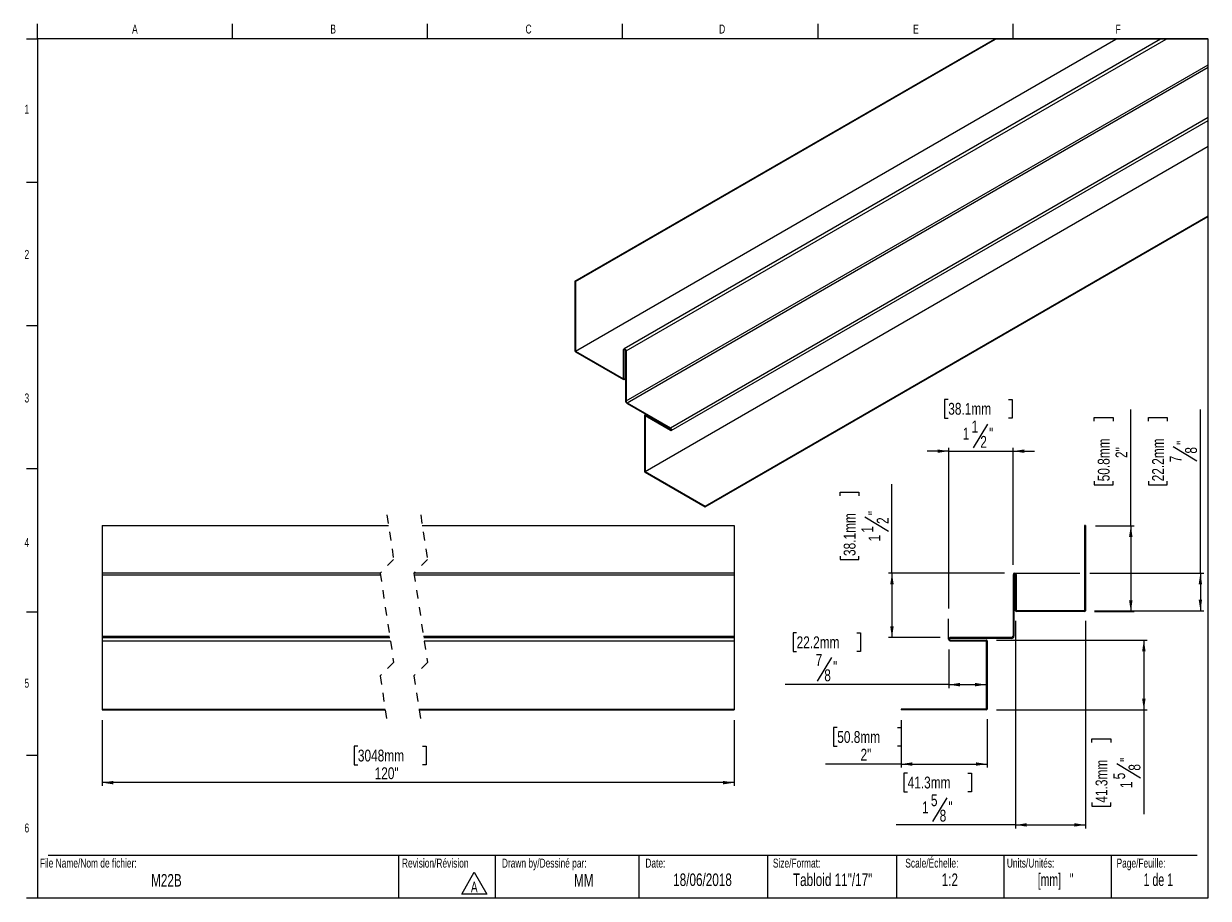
# Model space of a CAD drawing. Header units: inches. Extents: x 0.5 to 27.5, y 0.4 to 17.5.
# Tile 1 of 2: x 0.5 to 14.3, y 0.5 to 10.7. Entities that reach past the tile are written whole.
import ezdxf

# ---------------------------------------------------------------- set-up
doc = ezdxf.new("R2010")
doc.units = ezdxf.units.IN
doc.header["$MEASUREMENT"] = 0
doc.linetypes.add('HIDDEN', pattern=[0.075, 0.05, -0.025])
doc.layers.add('FORMAT', color=7, linetype='Continuous')
doc.styles.add('SLDTEXTSTYLE0', font='TXT', dxfattribs={"width": 0.7})
doc.styles.add('SLDTEXTSTYLE1', font='TXT', dxfattribs={"width": 0.633333})
doc.styles.add('SLDTEXTSTYLE2', font='TXT', dxfattribs={"width": 0.625})
doc.styles.add('SLDTEXTSTYLE3', font='TXT', dxfattribs={"width": 0.75})
doc.dimstyles.new('SLDDIMSTYLE0', dxfattribs={"dimtxt": 0.137795, "dimasz": 0.13, "dimexe": 0, "dimexo": 0.0625, "dimgap": 0.034449, "dimtad": 1, "dimdec": 6, "dimlfac": 2, "dimrnd": 1e-09, "dimzin": 12, "dimdsep": 46, "dimlunit": 5, "dimtxsty": 'SLDTEXTSTYLE3', "dimsah": 1, "dimcen": 0.09, "dimadec": 0, "dimazin": 3, "dimtfac": 1, "dimtofl": 0, "dimtmove": 0, "dimatfit": 3, "dimfxl": 1, "dimfrac": 2, "dimtolj": 1, "dimtzin": 12, "dimarcsym": 0})
doc.dimstyles.new('SLDDIMSTYLE1', dxfattribs={"dimtxt": 0.137795, "dimasz": 0.13, "dimexe": 0, "dimexo": 0.0625, "dimgap": 0.034449, "dimtad": 1, "dimdec": 6, "dimlfac": 2, "dimrnd": 1e-09, "dimzin": 12, "dimdsep": 46, "dimlunit": 5, "dimtxsty": 'SLDTEXTSTYLE3', "dimsah": 1, "dimcen": 0.09, "dimadec": 0, "dimazin": 3, "dimtfac": 1, "dimtmove": 0, "dimatfit": 0, "dimfxl": 1, "dimfrac": 2, "dimtolj": 1, "dimtzin": 12, "dimarcsym": 0})
doc.dimstyles.new('SLDDIMSTYLE2', dxfattribs={"dimtxt": 0.137795, "dimasz": 0.13, "dimexe": 0, "dimexo": 0.0625, "dimgap": 0.034449, "dimtad": 1, "dimlfac": 2, "dimrnd": 1e-09, "dimzin": 12, "dimdsep": 46, "dimlunit": 5, "dimtxsty": 'SLDTEXTSTYLE3', "dimsah": 1, "dimcen": 0.09, "dimadec": 0, "dimazin": 3, "dimtfac": 1, "dimtofl": 0, "dimtmove": 0, "dimatfit": 3, "dimfxl": 1, "dimfrac": 2, "dimtolj": 1, "dimtzin": 12, "dimarcsym": 0})

# ---------------------------------------------------------------- blocks, each defined once
blk = doc.blocks.new('SW_NOTE_0')
at = {"color": 0, "linetype": 'Continuous', "lineweight": 0}
for p, q in [((-0.097, 0.017), (0.049, 0.27)), ((0.049, 0.27), (0.195, 0.017)), ((0.195, 0.017), (-0.097, 0.017))]:
    blk.add_line(p, q, dxfattribs=at)
at = {"color": 0, "linetype": 'Continuous', "lineweight": 0, "insert": (0.049, 0.161), "char_height": 0.125, "attachment_point": 2, "style": 'SLDTEXTSTYLE0'}
blk.add_mtext('A', dxfattribs=at)
blk = doc.blocks.new('_D')
at = {"layer": 'FORMAT'}
for p, q in [((9.464, 3.606), (9.422, 3.606)), ((9.422, 3.606), (9.422, 3.387)), ((10.165, 3.606), (10.207, 3.606)), ((10.207, 3.606), (10.207, 3.387)), ((9.422, 3.387), (9.464, 3.387)), ((9.869, 3.319), (9.704, 3.044)), ((10.207, 3.387), (10.165, 3.387)), ((11.234, 3.413), (11.234, 2.964)), ((11.234, 3.003), (9.33, 3.003)), ((11.234, 3.003), (11.671, 3.003))]:
    blk.add_line(p, q, dxfattribs=at)
for points in [[(11.234, 3.003), (11.364, 2.983), (11.364, 3.023)], [(11.671, 3.003), (11.541, 3.023), (11.541, 2.983)]]:
    blk.add_solid(points, dxfattribs=at)
at = {"layer": 'FORMAT', "attachment_point": 1, "style": 'SLDTEXTSTYLE3'}
for s, insert, char_height in [('22.2mm', (9.464, 3.565), 0.1378), ('7', (9.685, 3.359), 0.138), ('8', (9.786, 3.181), 0.138), ('"', (9.888, 3.278), 0.138)]:
    blk.add_mtext(s, dxfattribs=dict(at, insert=insert, char_height=char_height))
blk = doc.blocks.new('_D_1')
at = {"layer": 'FORMAT'}
for p, q in [((13.561, 6.07), (13.561, 6.112)), ((13.561, 6.112), (13.779, 6.112)), ((13.779, 6.112), (13.779, 6.07)), ((14.164, 4.301), (14.164, 6.205)), ((13.848, 5.774), (14.123, 5.608)), ((13.561, 5.369), (13.561, 5.327)), ((13.561, 5.327), (13.779, 5.327)), ((13.779, 5.327), (13.779, 5.369)), ((12.879, 4.301), (14.203, 4.301)), ((14.164, 4.301), (14.164, 3.863)), ((12.933, 3.863), (14.203, 3.863))]:
    blk.add_line(p, q, dxfattribs=at)
for points in [[(14.164, 4.301), (14.144, 4.171), (14.184, 4.171)], [(14.164, 3.863), (14.184, 3.993), (14.144, 3.993)]]:
    blk.add_solid(points, dxfattribs=at)
at = {"layer": 'FORMAT', "attachment_point": 1, "rotation": 90, "style": 'SLDTEXTSTYLE3'}
for s, insert, char_height in [('22.2mm', (13.602, 5.369), 0.1378), ('"', (13.888, 5.793), 0.138), ('7', (13.808, 5.589), 0.138), ('8', (13.986, 5.691), 0.138)]:
    blk.add_mtext(s, dxfattribs=dict(at, insert=insert, char_height=char_height))
blk = doc.blocks.new('_D_2')
at = {"layer": 'FORMAT'}
for p, q in [((9.971, 5.201), (9.971, 5.243)), ((9.971, 5.243), (10.19, 5.243)), ((10.19, 5.243), (10.19, 5.201)), ((10.574, 4.301), (10.574, 5.336)), ((10.258, 4.956), (10.534, 4.79)), ((9.971, 4.5), (9.971, 4.458)), ((9.971, 4.458), (10.19, 4.458)), ((10.19, 4.458), (10.19, 4.5)), ((11.885, 4.301), (10.535, 4.301)), ((10.574, 4.301), (10.574, 3.551)), ((11.135, 3.551), (10.535, 3.551))]:
    blk.add_line(p, q, dxfattribs=at)
for points in [[(10.574, 4.301), (10.554, 4.171), (10.594, 4.171)], [(10.574, 3.551), (10.594, 3.681), (10.554, 3.681)]]:
    blk.add_solid(points, dxfattribs=at)
at = {"layer": 'FORMAT', "attachment_point": 1, "rotation": 90, "style": 'SLDTEXTSTYLE3'}
for s, insert, char_height in [('38.1mm', (10.012, 4.5), 0.1378), ('"', (10.299, 4.975), 0.138), ('2', (10.397, 4.873), 0.138), ('1', (10.219, 4.771), 0.138), ('1', (10.301, 4.669), 0.138)]:
    blk.add_mtext(s, dxfattribs=dict(at, insert=insert, char_height=char_height))
blk = doc.blocks.new('_D_3')
at = {"layer": 'FORMAT'}
for p, q in [((11.229, 6.323), (11.187, 6.323)), ((11.187, 6.323), (11.187, 6.104)), ((11.93, 6.323), (11.972, 6.323)), ((11.972, 6.323), (11.972, 6.104)), ((11.187, 6.104), (11.229, 6.104)), ((11.972, 6.104), (11.93, 6.104)), ((11.685, 6.036), (11.519, 5.76)), ((11.234, 5.72), (10.984, 5.72)), ((11.234, 3.888), (11.234, 5.759)), ((11.234, 5.72), (11.984, 5.72)), ((11.984, 4.399), (11.984, 5.759)), ((11.984, 5.72), (12.234, 5.72))]:
    blk.add_line(p, q, dxfattribs=at)
for points in [[(11.234, 5.72), (11.104, 5.74), (11.104, 5.7)], [(11.984, 5.72), (12.114, 5.7), (12.114, 5.74)]]:
    blk.add_solid(points, dxfattribs=at)
at = {"layer": 'FORMAT', "attachment_point": 1, "style": 'SLDTEXTSTYLE3'}
for s, insert, char_height in [('38.1mm', (11.229, 6.282), 0.1378), ('1', (11.5, 6.075), 0.138), ('1', (11.398, 5.993), 0.138), ('"', (11.704, 5.995), 0.138), ('2', (11.602, 5.897), 0.138)]:
    blk.add_mtext(s, dxfattribs=dict(at, insert=insert, char_height=char_height))
blk = doc.blocks.new('_D_4')
at = {"layer": 'FORMAT'}
for p, q in [((9.937, 2.504), (9.895, 2.504)), ((9.895, 2.504), (9.895, 2.286)), ((10.638, 2.504), (10.68, 2.504)), ((10.68, 2.504), (10.68, 2.286)), ((10.681, 2.591), (10.681, 2.04)), ((11.681, 2.601), (11.681, 2.04)), ((9.895, 2.286), (9.937, 2.286)), ((10.68, 2.286), (10.638, 2.286)), ((10.681, 2.079), (9.802, 2.079)), ((10.681, 2.079), (11.681, 2.079))]:
    blk.add_line(p, q, dxfattribs=at)
for points in [[(10.681, 2.079), (10.811, 2.059), (10.811, 2.099)], [(11.681, 2.079), (11.551, 2.099), (11.551, 2.059)]]:
    blk.add_solid(points, dxfattribs=at)
at = {"layer": 'FORMAT', "char_height": 0.1378, "attachment_point": 1, "style": 'SLDTEXTSTYLE3'}
for s, insert in [('50.8mm', (9.937, 2.463)), ('2"', (10.208, 2.257))]:
    blk.add_mtext(s, dxfattribs=dict(at, insert=insert))
blk = doc.blocks.new('_D_5')
at = {"layer": 'FORMAT'}
for p, q in [((11.789, 3.522), (13.545, 3.522)), ((13.506, 3.522), (13.506, 2.709)), ((11.789, 2.709), (13.545, 2.709)), ((13.506, 2.709), (13.506, 1.495)), ((12.902, 2.33), (12.902, 2.372)), ((12.902, 2.372), (13.121, 2.372)), ((13.121, 2.372), (13.121, 2.33)), ((13.19, 2.085), (13.465, 1.92)), ((12.902, 1.63), (12.902, 1.588)), ((12.902, 1.588), (13.121, 1.588)), ((13.121, 1.588), (13.121, 1.63))]:
    blk.add_line(p, q, dxfattribs=at)
for points in [[(13.506, 3.522), (13.486, 3.392), (13.526, 3.392)], [(13.506, 2.709), (13.526, 2.839), (13.486, 2.839)]]:
    blk.add_solid(points, dxfattribs=at)
at = {"layer": 'FORMAT', "attachment_point": 1, "rotation": 90, "style": 'SLDTEXTSTYLE3'}
for s, insert, char_height in [('41.3mm', (12.944, 1.63), 0.1378), ('"', (13.23, 2.104), 0.138), ('8', (13.328, 2.002), 0.138), ('5', (13.15, 1.901), 0.138), ('1', (13.232, 1.799), 0.138)]:
    blk.add_mtext(s, dxfattribs=dict(at, insert=insert, char_height=char_height))
blk = doc.blocks.new('_D_6')
at = {"layer": 'FORMAT'}
for p, q in [((12.013, 3.745), (12.013, 1.331)), ((12.825, 3.745), (12.825, 1.331)), ((10.756, 1.974), (10.714, 1.974)), ((10.714, 1.974), (10.714, 1.755)), ((11.457, 1.974), (11.499, 1.974)), ((11.499, 1.974), (11.499, 1.755)), ((10.714, 1.755), (10.756, 1.755)), ((11.212, 1.687), (11.046, 1.411)), ((11.499, 1.755), (11.457, 1.755)), ((12.013, 1.371), (10.621, 1.371)), ((12.013, 1.371), (12.825, 1.371))]:
    blk.add_line(p, q, dxfattribs=at)
for points in [[(12.013, 1.371), (12.143, 1.351), (12.143, 1.391)], [(12.825, 1.371), (12.695, 1.391), (12.695, 1.351)]]:
    blk.add_solid(points, dxfattribs=at)
at = {"layer": 'FORMAT', "attachment_point": 1, "style": 'SLDTEXTSTYLE3'}
for s, insert, char_height in [('41.3mm', (10.756, 1.933), 0.1378), ('5', (11.027, 1.727), 0.138), ('1', (10.925, 1.644), 0.138), ('8', (11.129, 1.548), 0.138), ('"', (11.231, 1.646), 0.138)]:
    blk.add_mtext(s, dxfattribs=dict(at, insert=insert, char_height=char_height))
blk = doc.blocks.new('_D_7')
at = {"layer": 'FORMAT'}
for p, q in [((12.929, 6.07), (12.929, 6.112)), ((12.929, 6.112), (13.147, 6.112)), ((13.147, 6.112), (13.147, 6.07)), ((13.354, 4.853), (13.354, 6.205)), ((12.929, 5.369), (12.929, 5.327)), ((12.929, 5.327), (13.147, 5.327)), ((13.147, 5.327), (13.147, 5.369)), ((12.943, 4.853), (13.393, 4.853)), ((13.354, 4.853), (13.354, 3.853)), ((12.933, 3.853), (13.393, 3.853))]:
    blk.add_line(p, q, dxfattribs=at)
for points in [[(13.354, 4.853), (13.334, 4.723), (13.374, 4.723)], [(13.354, 3.853), (13.374, 3.983), (13.334, 3.983)]]:
    blk.add_solid(points, dxfattribs=at)
at = {"layer": 'FORMAT', "char_height": 0.1378, "attachment_point": 1, "rotation": 90, "style": 'SLDTEXTSTYLE3'}
for s, insert in [('50.8mm', (12.97, 5.369)), ('2"', (13.176, 5.64))]:
    blk.add_mtext(s, dxfattribs=dict(at, insert=insert))
blk = doc.blocks.new('_D_8')
at = {"layer": 'FORMAT'}
for p, q in [((1.379, 2.591), (1.379, 1.824)), ((8.739, 2.591), (8.739, 1.824)), ((4.357, 2.288), (4.315, 2.288)), ((4.315, 2.288), (4.315, 2.069)), ((5.109, 2.288), (5.151, 2.288)), ((5.151, 2.288), (5.151, 2.069)), ((4.315, 2.069), (4.357, 2.069)), ((5.151, 2.069), (5.109, 2.069)), ((8.739, 1.863), (1.379, 1.863))]:
    blk.add_line(p, q, dxfattribs=at)
for points in [[(1.379, 1.863), (1.509, 1.843), (1.509, 1.883)], [(8.739, 1.863), (8.609, 1.883), (8.609, 1.843)]]:
    blk.add_solid(points, dxfattribs=at)
at = {"layer": 'FORMAT', "char_height": 0.1378, "attachment_point": 1, "style": 'SLDTEXTSTYLE3'}
for s, insert in [('3048mm', (4.357, 2.247)), ('120"', (4.552, 2.041))]:
    blk.add_mtext(s, dxfattribs=dict(at, insert=insert))

msp = doc.modelspace()

# ---------------------------------------------------------------- linework, layer by layer
at = {"color": 7, "linetype": 'Continuous', "lineweight": 18}
for p, q in [((0.6262516, 10.51707317), (0.6262516, 10.69394495)), ((2.89708494, 10.51707317), (2.89708494, 10.69394495)), ((5.16791827, 10.51707317), (5.16791827, 10.69394495)), ((7.4387516, 10.51707317), (7.4387516, 10.69394495)), ((9.70958494, 10.69394495), (9.70958494, 10.51707317)), ((11.98041827, 10.69394495), (11.98041827, 10.51707317)), ((0.5012516, 10.51707317), (0.6262516, 10.51707317)), ((14.2512516, 10.51707317), (0.6262516, 10.51707317)), ((0.6262516, 10.51707317), (0.6262516, 0.51707317)), ((14.2512516, 10.51707317), (14.2512516, 0.51707317)), ((0.5012516, 8.8504065), (0.6262516, 8.8504065)), ((0.5012516, 7.18373984), (0.6262516, 7.18373984)), ((0.5012516, 5.51707317), (0.6262516, 5.51707317)), ((0.5012516, 3.8504065), (0.6262516, 3.8504065)), ((0.5012516, 2.18373984), (0.6262516, 2.18373984)), ((0.7512516, 1.01707317), (14.1262516, 1.01707317)), ((4.83168021, 1.01707317), (4.83168021, 0.51707317)), ((5.95393245, 1.01707317), (5.95393245, 0.51707317)), ((7.6262516, 1.01707317), (7.6262516, 0.51707317)), ((9.1262516, 1.01707317), (9.1262516, 0.51707317)), ((10.6262516, 1.01707317), (10.6262516, 0.51707317)), ((11.8762516, 1.01707317), (11.8762516, 0.51707317)), ((13.1262516, 1.01707317), (13.1262516, 0.51707317)), ((0.6262516, 0.51707317), (0.5012516, 0.51707317)), ((14.2512516, 0.51707317), (0.6262516, 0.51707317))]:
    msp.add_line(p, q, dxfattribs=at)
at = {"color": 7, "linetype": 'Continuous', "lineweight": 25}
for p, q in [((6.8833411, 7.69672967), (11.76633429, 10.51562105)), ((6.89041152, 7.69264769), (11.78047514, 10.51562105)), ((6.89041152, 6.8842726), (13.18077363, 10.51562105)), ((13.69891399, 10.51562105), (7.4548417, 6.91099613)), ((7.47843716, 6.88608773), (13.76565477, 10.51562105)), ((7.47843716, 6.30367525), (14.25620803, 10.21639869)), ((7.49058806, 6.28262824), (14.25620803, 10.18833758)), ((7.9949466, 5.99147011), (14.25620803, 9.60601897)), ((8.00471801, 5.95857961), (14.25620803, 9.56748715)), ((7.69940847, 5.48304836), (14.25620803, 9.26820847)), ((8.39944391, 5.07892652), (14.25620803, 8.4599648)), ((8.39944391, 5.07076139), (14.25620803, 8.45179849)), ((6.8833411, 7.69672967), (6.8833411, 6.88835458)), ((6.8833411, 7.69672967), (6.89041152, 7.69264769)), ((6.89041152, 7.69264769), (6.89041152, 6.8842726)), ((7.45079374, 6.56077074), (7.45079374, 6.90204605)), ((7.45786417, 6.55668876), (7.45786417, 6.89796407)), ((6.89041152, 6.8842726), (7.45079374, 6.56077074)), ((6.89041152, 6.87610747), (7.45079374, 6.5526056)), ((7.47136673, 6.8901697), (7.47136673, 6.30775723)), ((7.47843716, 6.88608773), (7.47843716, 6.30367525)), ((7.45579209, 6.55211046), (7.47136673, 6.56110044)), ((7.49058806, 6.28262824), (7.9949466, 5.99147011)), ((7.49058806, 6.27446311), (7.9949466, 5.98330381)), ((7.69233805, 6.13423966), (7.69233805, 5.48713034)), ((7.70998478, 6.14780911), (7.69440778, 6.13881796)), ((7.9949466, 5.96771273), (7.69940847, 6.13832282)), ((7.9949466, 5.9595476), (7.69940847, 6.13015768)), ((7.69940847, 6.13015768), (7.69940847, 5.48304836)), ((7.69940847, 5.48304836), (8.39944391, 5.07892652)), ((7.69940847, 5.47488323), (8.39944391, 5.07076139)), ((8.39944391, 5.07892652), (8.39944391, 5.07076139)), ((1.37892948, 4.8533895), (4.71337053, 4.8533895)), ((1.37892948, 4.8533895), (1.37892948, 4.3008895)), ((5.10707115, 4.8533895), (8.73850525, 4.8533895)), ((8.73850525, 4.8533895), (8.73850525, 4.3008895)), ((12.82511344, 4.8533895), (12.81511344, 4.8533895)), ((12.81511344, 4.8533895), (12.81511344, 3.8633895)), ((12.82511344, 4.8533895), (12.82511344, 3.8633895)), ((4.61572921, 4.3008895), (1.37892948, 4.3008895)), ((1.37892948, 4.3008895), (1.37892948, 4.28134225)), ((1.37892948, 4.28134225), (4.61869067, 4.28134225)), ((1.37892948, 4.28134225), (1.37892948, 3.56807453)), ((8.73850525, 4.3008895), (5.00942982, 4.3008895)), ((5.01239128, 4.28134225), (8.73850525, 4.28134225)), ((8.73850525, 4.3008895), (8.73850525, 4.28134225)), ((8.73850525, 4.28134225), (8.73850525, 3.56807453)), ((11.98351895, 4.28134225), (11.98351895, 3.56807454)), ((11.99351895, 4.28134225), (11.99351895, 3.56807454)), ((12.01261344, 3.8633895), (12.01261344, 4.28134225)), ((12.02261344, 3.8633895), (12.02261344, 4.28134225)), ((12.81511344, 3.8633895), (12.02261344, 3.8633895)), ((12.81511344, 3.8533895), (12.02261344, 3.8533895)), ((1.37892948, 3.56807453), (4.72674169, 3.56807453)), ((1.37892948, 3.56807453), (1.37892948, 3.55088949)), ((1.37892948, 3.55088949), (4.72934411, 3.55088949)), ((1.37892948, 3.55088949), (1.37892948, 3.511795)), ((1.37892948, 3.511795), (4.73526703, 3.511795)), ((1.37892948, 3.511795), (1.37892948, 2.71929499)), ((5.1204423, 3.56807453), (8.73850525, 3.56807453)), ((5.12304472, 3.55088949), (8.73850525, 3.55088949)), ((5.12896764, 3.511795), (8.73850525, 3.511795)), ((8.73850525, 3.56807453), (8.73850525, 3.55088949)), ((8.73850525, 3.55088949), (8.73850525, 3.511795)), ((8.73850525, 3.511795), (8.73850525, 2.71929499)), ((11.96633391, 3.5508895), (11.25306619, 3.5508895)), ((11.96633391, 3.5408895), (11.25306619, 3.5408895)), ((11.25306619, 3.52179501), (11.67101895, 3.52179501)), ((11.25306619, 3.51179501), (11.67101895, 3.51179501)), ((11.67101895, 3.51179501), (11.67101895, 2.71929501)), ((11.68101895, 3.51179501), (11.68101895, 2.71929501)), ((1.37892948, 2.71929499), (1.37892948, 2.709295)), ((1.37892948, 2.71929499), (4.67398219, 2.71929499)), ((1.37892948, 2.709295), (4.67549812, 2.709295)), ((5.0676828, 2.71929499), (8.73850525, 2.71929499)), ((5.06919873, 2.709295), (8.73850525, 2.709295)), ((8.73850525, 2.71929499), (8.73850525, 2.709295)), ((11.67101895, 2.71929501), (10.68101895, 2.71929501)), ((10.68101895, 2.71929501), (10.68101895, 2.70929501)), ((11.67101895, 2.70929501), (10.68101895, 2.70929501))]:
    msp.add_line(p, q, dxfattribs=at)
at = {"color": 8, "linetype": 'Continuous', "lineweight": 25}
for p, q in [((7.45786417, 6.89796407), (7.46461545, 6.90186184)), ((7.45786417, 6.55668876), (7.47136673, 6.56448312)), ((7.69940847, 6.13832282), (7.71291338, 6.14611835)), ((7.9949466, 5.96771273), (8.00169554, 5.9716105))]:
    msp.add_line(p, q, dxfattribs=at)
at = {"color": 7, "linetype": 'HIDDEN', "lineweight": 18}
for p, q in [((4.69443381, 4.9783895), (4.77317396, 4.45860603)), ((5.08813459, 4.9783895), (5.16687475, 4.45860603)), ((4.77317396, 4.45860603), (4.61569365, 4.30112572)), ((5.16687475, 4.45860603), (5.00939444, 4.30112572)), ((4.61569365, 4.30112572), (4.77317396, 3.26155879)), ((5.00939444, 4.30112572), (5.16687475, 3.26155879)), ((4.77317396, 3.26155879), (4.61569365, 3.10407847)), ((5.16687475, 3.26155879), (5.00939444, 3.10407847)), ((4.61569365, 3.10407847), (4.69443381, 2.58429501)), ((5.00939444, 3.10407847), (5.08813459, 2.58429501))]:
    msp.add_line(p, q, dxfattribs=at)
at = {"color": 7, "linetype": 'Continuous', "lineweight": 18, "flags": 128}
msp.add_lwpolyline([(14.25620803, 8.45179849), (14.25620803, 8.4599648), (14.25620803, 9.26820847), (14.25620803, 9.56748715), (14.25620803, 9.60601897), (14.25620803, 10.18833758), (14.25620803, 10.21639869), (14.25620803, 10.51562105), (13.76565477, 10.51562105), (13.69891399, 10.51562105), (13.18077363, 10.51562105), (11.78047514, 10.51562105), (11.76633429, 10.51562105)], dxfattribs=at)
at = {"color": 7, "linetype": 'Continuous', "lineweight": 25, "flags": 128}
for points in [[(7.45079374, 6.90204605), (7.45184504, 6.90754657), (7.4548417, 6.91099496), (7.45932613, 6.91186673), (7.46461545, 6.91002814), (7.46990478, 6.9057596), (7.4743892, 6.89971114), (7.47738586, 6.89280381), (7.47843716, 6.88608773)], [(7.45786417, 6.89796407), (7.45837808, 6.90065097), (7.45984239, 6.90233468), (7.4620318, 6.9027606), (7.46461545, 6.90186301), (7.4671991, 6.89977802), (7.46938852, 6.8968236), (7.47085282, 6.89345031), (7.47136673, 6.8901697)], [(7.9949466, 5.99147011), (8.00023593, 5.98720158), (8.00471801, 5.98115194), (8.00771467, 5.97424461), (8.00876831, 5.9675297), (8.00771467, 5.962028), (8.00471801, 5.95857961), (8.00023593, 5.95770901), (7.9949466, 5.9595476)], [(7.9949466, 5.98330381), (7.99752791, 5.98121882), (7.99971967, 5.97826557), (8.00118163, 5.9748911), (8.00169554, 5.97161168), (8.00118163, 5.96892477), (7.99971967, 5.96723989), (7.99752791, 5.96681514), (7.9949466, 5.96771273)]]:
    msp.add_lwpolyline(points, dxfattribs=at)
at = {"color": 7, "linetype": 'Continuous', "lineweight": 25}
for centre, radius, start, end in [((6.89868709, 6.88904955), 0.01536172, 182.592961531, 237.40389223), ((7.45355439, 6.55598842), 0.00436631, 230.782849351, 9.229804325), ((7.51310042, 6.3096554), 0.04177683, 182.60417806, 237.393122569), ((7.50482485, 6.30487845), 0.02641511, 182.610706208, 237.386854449), ((7.69664782, 6.13494), 0.00436631, 50.782849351, 189.229804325), ((7.70768404, 5.48782531), 0.01536172, 182.592961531, 237.40389223), ((12.00306619, 4.28134225), 0.01954724, 0, 180), ((12.00306619, 4.28134225), 0.00954724, 0, 180), ((12.02261344, 3.8633895), 0.01, 180, 270), ((12.81511344, 3.8633895), 0.01, 270, 0), ((11.25306619, 3.53134225), 0.01954724, 90, 270), ((11.25306619, 3.53134225), 0.00954724, 90, 270), ((11.67101895, 3.51179501), 0.01, 0, 90), ((11.96633391, 3.56807454), 0.02718504, 270, 0), ((11.96633391, 3.56807454), 0.01718504, 270, 0), ((11.67101895, 2.71929501), 0.01, 270, 0)]:
    msp.add_arc(centre, radius, start, end, dxfattribs=at)
at = {"layer": 'FORMAT', "lineweight": 18}
for p, q in [((12.00306619, 4.3008895), (12.76057443, 4.3008895)), ((11.23351895, 3.53134225), (11.23351895, 3.77006403))]:
    msp.add_line(p, q, dxfattribs=at)

# ---------------------------------------------------------------- block references
at = {"color": 7, "linetype": 'Continuous', "lineweight": 0}
msp.add_blockref('SW_NOTE_0', (5.66292394, 0.55004025), dxfattribs=at)

# ---------------------------------------------------------------- texts
for s, insert, char_height, attachment_point, style in [('A', (1.76142579, 10.6839024), 0.10416667, 2, 'SLDTEXTSTYLE0'), ('B', (4.06958911, 10.6839024), 0.10416667, 2, 'SLDTEXTSTYLE0'), ('C', (6.34413178, 10.6839024), 0.10416667, 2, 'SLDTEXTSTYLE0'), ('D', (8.59747332, 10.6839024), 0.10416667, 2, 'SLDTEXTSTYLE0'), ('E', (10.8526565, 10.6839024), 0.10416667, 2, 'SLDTEXTSTYLE0'), ('F', (13.20742543, 10.6839024), 0.10416667, 2, 'SLDTEXTSTYLE0'), ('1', (0.5037246, 9.75182478), 0.10416667, 2, 'SLDTEXTSTYLE0'), ('2', (0.5037246, 8.06186262), 0.10416667, 2, 'SLDTEXTSTYLE0'), ('3', (0.5037246, 6.39100017), 0.10416667, 2, 'SLDTEXTSTYLE0'), ('4', (0.5037246, 4.7085424), 0.10416667, 2, 'SLDTEXTSTYLE0'), ('5', (0.5037246, 3.07157689), 0.10416667, 2, 'SLDTEXTSTYLE0'), ('6', (0.5037246, 1.38784093), 0.10416667, 2, 'SLDTEXTSTYLE0'), ('File Name/Nom de fichier:', (0.65493189, 0.97867855), 0.1041666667, 1, 'SLDTEXTSTYLE0'), ('Revision/Révision', (4.87009835, 0.97867855), 0.1041666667, 1, 'SLDTEXTSTYLE0'), ('Drawn by/Dessiné par:', (6.03329934, 0.97867855), 0.1041666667, 1, 'SLDTEXTSTYLE0'), ('Date:', (7.70350905, 0.97867855), 0.104166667, 1, 'SLDTEXTSTYLE0'), ('Size/Format:', (9.18750927, 0.97867855), 0.1041666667, 1, 'SLDTEXTSTYLE0'), ('Scale/Échelle:', (10.72938767, 0.97867855), 0.1041666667, 1, 'SLDTEXTSTYLE0'), ('Units/Unités:', (11.91111672, 0.97867855), 0.1041666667, 1, 'SLDTEXTSTYLE0'), ('Page/Feuille:', (13.18799756, 0.97867855), 0.1041666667, 1, 'SLDTEXTSTYLE0'), ('M22B', (2.1283142, 0.79939677), 0.145833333, 2, 'SLDTEXTSTYLE0'), ('MM', (6.98639338, 0.79939676), 0.145833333, 2, 'SLDTEXTSTYLE0'), ('18/06/2018', (8.36878578, 0.80596202), 0.145833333, 2, 'SLDTEXTSTYLE0'), ('Tabloid 11"/17"', (9.88310669, 0.80596202), 0.1458333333, 2, 'SLDTEXTSTYLE0'), ('1:2', (11.24744214, 0.80596202), 0.145833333, 2, 'SLDTEXTSTYLE0'), ('[mm]   "', (12.47899807, 0.80596202), 0.145833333, 2, 'SLDTEXTSTYLE2'), ('1 de 1', (13.67421983, 0.80596202), 0.145833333, 2, 'SLDTEXTSTYLE1')]:
    msp.add_mtext(s, dxfattribs=dict(at, insert=insert, char_height=char_height, attachment_point=attachment_point, style=style))

# ---------------------------------------------------------------- dimensions: what is measured, and where the dimension line sits
at = {"layer": 'FORMAT'}
for base, p1, p2, dimstyle, picture, middle in [((11.98351895, 5.71953123), (11.23351895, 3.77006403), (11.98351895, 4.28134225), 'SLDDIMSTYLE1', '_D_3', (11.57955783, 5.71953123)), ((12.82511344, 1.37071233), (12.01261344, 3.8633895), (12.82511344, 3.8633895), 'SLDDIMSTYLE0', '_D_6', (11.10656669, 1.37071233)), ((11.67101895, 3.0031407), (11.23351895, 3.53134225), (11.67101895, 2.71929501), 'SLDDIMSTYLE0', '_D', (9.81487722, 3.0031407)), ((11.68101895, 2.07937375), (10.68101895, 2.70929501), (11.68101895, 2.71929501), 'SLDDIMSTYLE2', '_D_4', (10.28731816, 2.07937375))]:
    dim = msp.add_linear_dim(base=base, p1=p1, p2=p2, dimstyle=dimstyle, dxfattribs=at)
    dim.commit()
    dim.dimension.update_dxf_attribs({"geometry": picture, "text_midpoint": middle, "dimtype": 160})
for base, p1, p2, dimstyle, picture, middle in [((14.16369611, 3.8633895), (12.76057443, 4.3008895), (12.81511344, 3.8633895), 'SLDDIMSTYLE0', '_D_1', (14.16369611, 5.71953123)), ((13.35361007, 3.8533895), (12.82511344, 4.8533895), (12.81511344, 3.8533895), 'SLDDIMSTYLE2', '_D_7', (13.35361007, 5.71953123)), ((10.57444873, 3.5508895), (12.00306619, 4.3008895), (11.25306619, 3.5508895), 'SLDDIMSTYLE0', '_D_2', (10.57444873, 4.85051355)), ((13.50554072, 2.70929501), (11.67101895, 3.52179501), (11.67101895, 2.70929501), 'SLDDIMSTYLE0', '_D_5', (13.50554072, 1.97997728))]:
    dim = msp.add_linear_dim(base=base, p1=p1, p2=p2, angle=90, dimstyle=dimstyle, dxfattribs=at)
    dim.commit()
    dim.dimension.update_dxf_attribs({"geometry": picture, "text_midpoint": middle, "dimtype": 160})
dim = msp.add_linear_dim(base=(1.37893044, 1.86324447), p1=(8.73850429, 2.70929501), p2=(1.37893044, 2.70929501), angle=0, text='120"', dimstyle='SLDDIMSTYLE2', dxfattribs=at)
dim.commit()
dim.dimension.update_dxf_attribs({"geometry": '_D_8', "text_midpoint": (4.73265394, 1.86324447), "dimtype": 160})

doc.saveas('drawing.dxf')
